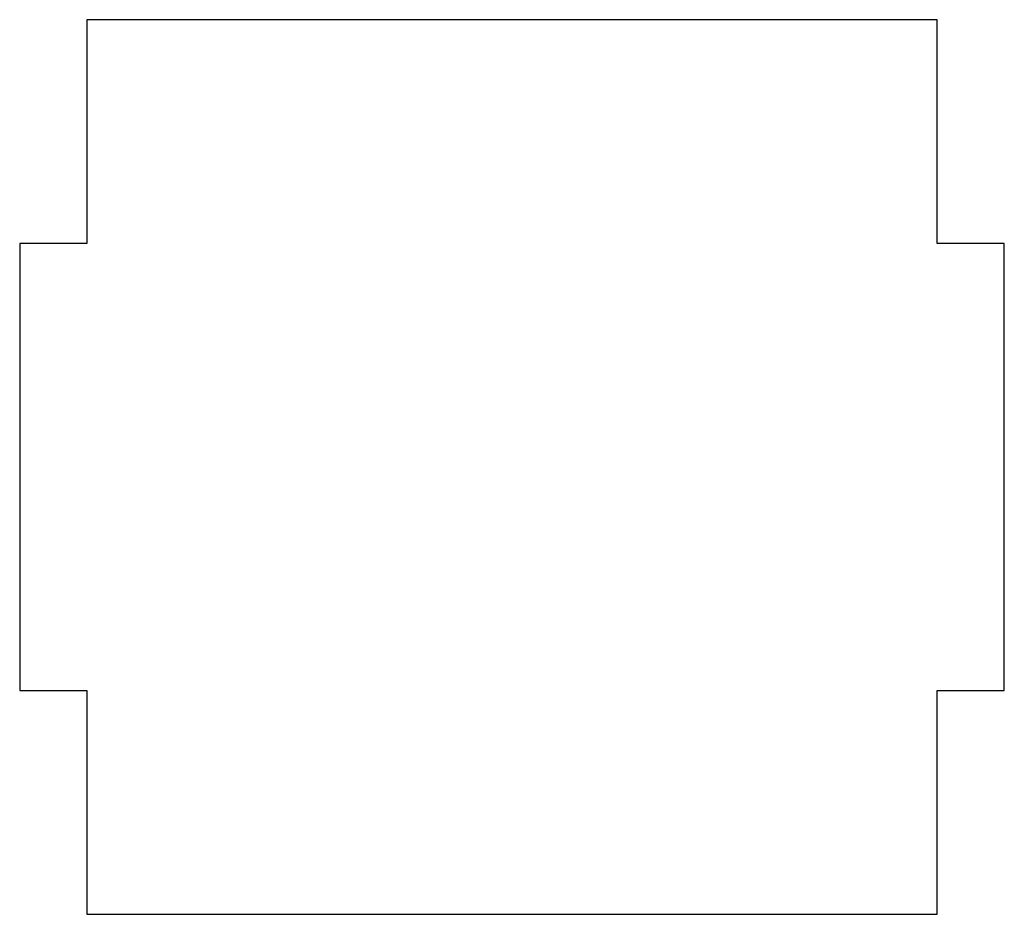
# Model space of a CAD drawing. Header units: millimetres. Extents: x -1146 to 1019, y -763 to 979.
# Tile 64 of 143: x 147 to 191, y -189 to -149. Entities that reach past the tile are written whole.
import ezdxf

# ---------------------------------------------------------------- set-up
doc = ezdxf.new("R2010")
doc.units = ezdxf.units.MM
doc.header["$MEASUREMENT"] = 0
doc.layers.add('Layer 1', color=7, linetype='Continuous')

msp = doc.modelspace()

# ---------------------------------------------------------------- linework, layer by layer
at = {"layer": 'Layer 1', "lineweight": 25}
msp.add_open_spline([(188.4969, -148.7956), (188.4969, -148.7956), (188.4969, -158.7956), (188.4969, -158.7956), (188.4969, -158.7956), (188.4969, -158.7956), (191.4969, -158.7956), (191.4969, -158.7956), (191.4969, -158.7956), (191.4969, -158.7956), (191.4969, -178.7956), (191.4969, -178.7956), (191.4969, -178.7956), (191.4969, -178.7956), (188.4969, -178.7956), (188.4969, -178.7956), (188.4969, -178.7956), (188.4969, -178.7956), (188.4969, -188.7956), (188.4969, -188.7956), (188.4969, -188.7956), (188.4969, -188.7956), (150.4968, -188.7956), (150.4968, -188.7956), (150.4968, -188.7956), (150.4968, -188.7956), (150.4968, -178.7956), (150.4968, -178.7956), (150.4968, -178.7956), (150.4968, -178.7956), (147.4968, -178.7956), (147.4968, -178.7956), (147.4968, -178.7956), (147.4968, -178.7956), (147.4968, -158.7956), (147.4968, -158.7956), (147.4968, -158.7956), (147.4968, -158.7956), (150.4968, -158.7956), (150.4968, -158.7956), (150.4968, -158.7956), (150.4968, -158.7956), (150.4968, -148.7956), (150.4968, -148.7956), (150.4968, -148.7956), (150.4968, -148.7956), (188.4969, -148.7956), (188.4969, -148.7956)], degree=3, knots=[0, 0, 0, 0, 0.0769231, 0.0769231, 0.0769231, 0.0769231, 0.1538462, 0.1538462, 0.1538462, 0.1538462, 0.2307692, 0.2307692, 0.2307692, 0.2307692, 0.3076923, 0.3076923, 0.3076923, 0.3076923, 0.3846154, 0.3846154, 0.3846154, 0.3846154, 0.4615385, 0.4615385, 0.4615385, 0.4615385, 0.5384615, 0.5384615, 0.5384615, 0.5384615, 0.6153846, 0.6153846, 0.6153846, 0.6153846, 0.6923077, 0.6923077, 0.6923077, 0.6923077, 0.7692308, 0.7692308, 0.7692308, 0.7692308, 0.8461538, 0.8461538, 0.8461538, 0.8461538, 1, 1, 1, 1], dxfattribs=at)

doc.saveas('drawing.dxf')
